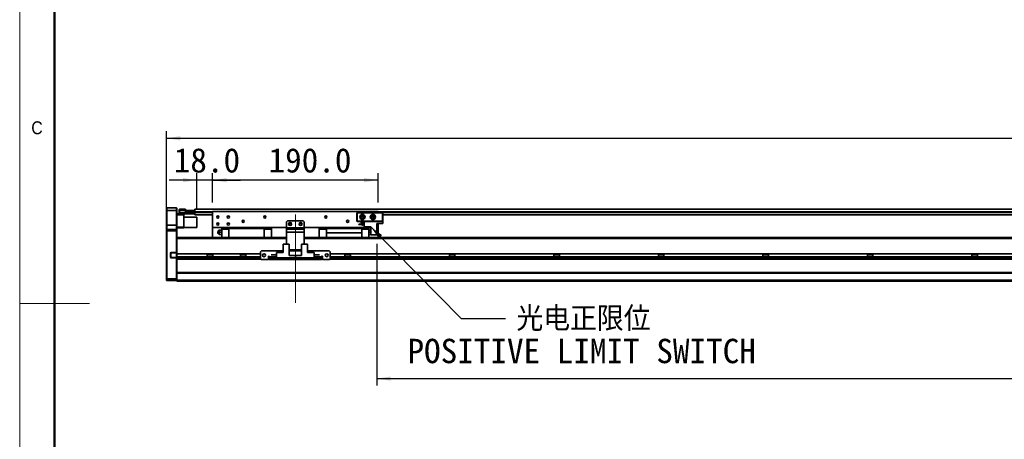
# Model space of a CAD drawing. Header units: millimetres. Extents: x 40 to 3320, y 40 to 2336.
# Tile 2 of 10: x 40 to 1171, y 1032 to 1514. Entities that reach past the tile are written whole.
import ezdxf

# ---------------------------------------------------------------- set-up
doc = ezdxf.new("R2010")
doc.units = ezdxf.units.MM
doc.header["$LTSCALE"] = 8
doc.linetypes.add('CENTERX2', pattern=[20.32, 12.7, -2.54, 2.54, -2.54])
doc.layers.add('黑色实线', color=7, linetype='Continuous')
doc.styles.add('SLDTEXTSTYLE1', font='Gothic.ttf', dxfattribs={"width": 0.913})
doc.styles.add('SLDTEXTSTYLE8', font='txt')
doc.styles.add('SLDTEXTSTYLE9', font='txt', dxfattribs={"bigfont": 'bigfont'})
doc.dimstyles.new('SLDDIMSTYLE0', dxfattribs={"dimtxt": 28, "dimasz": 16, "dimexe": 0, "dimexo": 0.0625, "dimgap": 7, "dimtad": 2, "dimdec": 1, "dimrnd": 1e-09, "dimzin": 4, "dimdsep": 46, "dimtxsty": 'SLDTEXTSTYLE8', "dimsah": 1, "dimcen": 0.09, "dimadec": 0, "dimazin": 1, "dimtfac": 1, "dimtdec": 1, "dimtmove": 0, "dimatfit": 0, "dimfxl": 0, "dimfrac": 2, "dimtolj": 1, "dimtzin": 12, "dimarcsym": 0})
doc.dimstyles.new('SLDDIMSTYLE3', dxfattribs={"dimtxt": 0.18, "dimasz": 16, "dimexe": 0, "dimexo": 0.0625, "dimgap": 0, "dimtad": 0, "dimtih": 1, "dimtoh": 1, "dimdec": 0, "dimrnd": 1e-09, "dimzin": 0, "dimdsep": 46, "dimtxsty": 'Standard', "dimsah": 1, "dimcen": 0.09, "dimadec": 0, "dimazin": 0, "dimtfac": 16, "dimtdec": 0, "dimtofl": 0, "dimtmove": 0, "dimatfit": 3, "dimfxl": 0, "dimfrac": 2, "dimtolj": 1, "dimtzin": 0, "dimarcsym": 0})
doc.dimstyles.new('SLDDIMSTYLE6', dxfattribs={"dimtxt": 28, "dimasz": 16, "dimexe": 0, "dimexo": 0.0625, "dimgap": 7, "dimtad": 2, "dimdec": 1, "dimrnd": 1e-09, "dimzin": 4, "dimdsep": 46, "dimtxsty": 'SLDTEXTSTYLE8', "dimsah": 1, "dimcen": 0.09, "dimadec": 0, "dimazin": 1, "dimtfac": 1, "dimtdec": 1, "dimtofl": 0, "dimtmove": 0, "dimatfit": 3, "dimfxl": 0, "dimfrac": 2, "dimtolj": 1, "dimtzin": 12, "dimarcsym": 0})

# ---------------------------------------------------------------- blocks, each defined once
blk = doc.blocks.new('_D_21')
at = {"layer": '黑色实线'}
for p, q in [((208.5, 1281.4), (208.5, 1385.7)), ((2544.5, 1281.4), (2544.5, 1385.7)), ((208.5, 1377.7), (2544.5, 1377.7))]:
    blk.add_line(p, q, dxfattribs=at)
for points in [[(208.5, 1377.7), (224.5, 1375.3), (224.5, 1380.1)], [(2544.5, 1377.7), (2528.5, 1380.1), (2528.5, 1375.3)]]:
    blk.add_solid(points, dxfattribs=at)
at = {"layer": '黑色实线', "insert": (1307.2, 1414.5), "char_height": 28, "attachment_point": 1, "style": 'SLDTEXTSTYLE8'}
blk.add_mtext('2336.0', dxfattribs=at)
blk = doc.blocks.new('_D_22')
at = {"layer": '黑色实线'}
for p, q in [((243.5, 1297.1), (243.5, 1337.6)), ((261.5, 1303.9), (261.5, 1337.6)), ((243.5, 1329.6), (211.5, 1329.6)), ((261.5, 1329.6), (243.5, 1329.6)), ((261.5, 1329.6), (293.5, 1329.6))]:
    blk.add_line(p, q, dxfattribs=at)
for points in [[(243.5, 1329.6), (227.5, 1332), (227.5, 1327.2)], [(261.5, 1329.6), (277.5, 1327.2), (277.5, 1332)]]:
    blk.add_solid(points, dxfattribs=at)
at = {"layer": '黑色实线', "insert": (216.9, 1366.4), "char_height": 28, "attachment_point": 1, "style": 'SLDTEXTSTYLE8'}
blk.add_mtext('18.0', dxfattribs=at)
blk = doc.blocks.new('_D_23')
at = {"layer": '黑色实线'}
for p, q in [((261.5, 1303.9), (261.5, 1337.6)), ((451.5, 1303.9), (451.5, 1337.6)), ((451.5, 1329.6), (261.5, 1329.6))]:
    blk.add_line(p, q, dxfattribs=at)
for points in [[(261.5, 1329.6), (277.5, 1327.2), (277.5, 1332)], [(451.5, 1329.6), (435.5, 1332), (435.5, 1327.2)]]:
    blk.add_solid(points, dxfattribs=at)
at = {"layer": '黑色实线', "insert": (325.7, 1366.4), "char_height": 28, "attachment_point": 1, "style": 'SLDTEXTSTYLE8'}
blk.add_mtext('190.0', dxfattribs=at)
blk = doc.blocks.new('_D_24')
at = {"layer": '黑色实线'}
for p, q in [((450, 1256.6), (450, 1093.7)), ((2270, 1253.1), (2270, 1093.7)), ((450, 1101.7), (2270, 1101.7))]:
    blk.add_line(p, q, dxfattribs=at)
for points in [[(450, 1101.7), (466, 1099.3), (466, 1104.1)], [(2270, 1101.7), (2254, 1104.1), (2254, 1099.3)]]:
    blk.add_solid(points, dxfattribs=at)
at = {"layer": '黑色实线', "char_height": 28, "attachment_point": 1, "style": 'SLDTEXTSTYLE8'}
for s, insert in [('Stroke T=', (1237.3, 1138.5)), ('1820.0', (1399.1, 1138.5))]:
    blk.add_mtext(s, dxfattribs=dict(at, insert=insert))
blk = doc.blocks.new('SW_NOTE_9')
at = {"layer": '黑色实线', "color": 0, "char_height": 28, "attachment_point": 2}
for s, insert, style in [('光电正限位', (89.6, 13.8), 'SLDTEXTSTYLE9'), ('POSITIVE LIMIT SWITCH', (87.5, -23.2), 'SLDTEXTSTYLE8')]:
    blk.add_mtext(s, dxfattribs=dict(at, insert=insert, style=style))

msp = doc.modelspace()

# ---------------------------------------------------------------- linework, layer by layer
at = {"color": 7, "linetype": 'Continuous', "lineweight": 18}
for p, q in [((40, 2336), (40, 40)), ((80, 2296), (80, 80)), ((40, 1188), (120, 1188))]:
    msp.add_line(p, q, dxfattribs=at)
at = {"color": 7, "linetype": 'Continuous', "lineweight": 50}
msp.add_line((80, 2296), (80, 80), dxfattribs=at)
at = {"color": 7, "linetype": 'Continuous', "lineweight": 35}
for p, q in [((208.83, 1297.74), (208.53, 1297.44)), ((208.53, 1294.74), (208.53, 1297.44)), ((208.83, 1294.74), (208.53, 1294.74)), ((208.53, 1277.74), (208.53, 1294.74)), ((208.83, 1297.74), (208.83, 1294.74)), ((208.83, 1297.74), (220.23, 1297.74)), ((208.83, 1294.74), (208.83, 1277.74)), ((220.23, 1294.74), (208.83, 1294.74)), ((220.23, 1294.74), (220.23, 1297.74)), ((220.23, 1297.74), (220.53, 1297.44)), ((220.23, 1277.74), (220.23, 1294.74)), ((220.23, 1294.74), (220.53, 1294.74)), ((220.53, 1297.44), (220.53, 1294.74)), ((220.53, 1294.74), (220.53, 1277.74)), ((220.53, 1290.74), (223.33, 1290.74)), ((228.53, 1289.74), (220.53, 1289.74)), ((223.03, 1295.94), (223.33, 1296.24)), ((223.03, 1294.74), (223.03, 1295.94)), ((223.03, 1294.74), (223.33, 1294.74)), ((223.03, 1292.24), (223.03, 1294.74)), ((223.03, 1291.04), (223.03, 1292.24)), ((223.33, 1292.24), (223.03, 1292.24)), ((223.33, 1290.74), (223.03, 1291.04)), ((223.33, 1296.24), (223.33, 1294.74)), ((223.33, 1296.24), (230.53, 1296.24)), ((230.53, 1294.74), (223.33, 1294.74)), ((223.33, 1294.74), (223.33, 1292.24)), ((223.33, 1292.24), (240.73, 1292.24)), ((223.33, 1292.24), (223.33, 1290.74)), ((240.73, 1290.74), (223.33, 1290.74)), ((228.53, 1290.74), (228.53, 1289.74)), ((228.53, 1289.74), (228.53, 1275.74)), ((230.53, 1296.24), (230.53, 1294.74)), ((230.53, 1292.44), (230.53, 1294.74)), ((230.53, 1292.74), (240.73, 1292.74)), ((240.73, 1292.44), (230.53, 1292.44)), ((231.03, 1292.94), (231.53, 1292.94)), ((231.03, 1292.74), (231.03, 1292.94)), ((231.53, 1292.94), (231.53, 1294.94)), ((231.53, 1294.94), (232.03, 1294.94)), ((232.03, 1292.94), (231.53, 1292.94)), ((232.03, 1294.94), (232.03, 1292.94)), ((232.03, 1294.94), (241.03, 1294.94)), ((232.03, 1292.94), (241.03, 1292.94)), ((240.73, 1292.74), (241.03, 1292.44)), ((240.73, 1292.74), (240.73, 1292.44)), ((240.73, 1292.74), (241.03, 1292.74)), ((240.73, 1292.24), (240.73, 1292.44)), ((240.73, 1292.44), (241.03, 1292.44)), ((240.73, 1292.24), (241.03, 1292.24)), ((240.73, 1290.74), (240.73, 1292.24)), ((240.73, 1290.74), (241.03, 1291.04)), ((2512.03, 1296.09), (241.03, 1296.09)), ((241.03, 1296.09), (241.03, 1294.94)), ((241.03, 1292.94), (241.03, 1294.94)), ((241.03, 1294.94), (241.53, 1294.94)), ((241.03, 1293.09), (241.03, 1292.59)), ((241.03, 1292.59), (241.03, 1289.59)), ((261.53, 1289.59), (241.03, 1289.59)), ((241.53, 1294.94), (241.53, 1294.74)), ((451.53, 1293.74), (261.53, 1293.74)), ((261.53, 1293.74), (261.53, 1275.24)), ((427.03, 1291.94), (427.33, 1292.24)), ((427.03, 1282.54), (427.03, 1291.94)), ((427.33, 1291.81), (427.03, 1291.94)), ((427.33, 1292.24), (456.73, 1292.24)), ((427.33, 1292.24), (427.45, 1291.94)), ((427.45, 1291.94), (427.33, 1291.81)), ((427.33, 1291.81), (427.33, 1282.66)), ((456.61, 1291.94), (427.45, 1291.94)), ((451.53, 1293.74), (451.53, 1292.24)), ((456.73, 1292.24), (456.61, 1291.94)), ((456.73, 1291.81), (456.61, 1291.94)), ((456.73, 1292.24), (457.03, 1291.94)), ((457.03, 1291.94), (456.73, 1291.81)), ((456.73, 1282.66), (456.73, 1291.81)), ((457.03, 1291.94), (457.03, 1282.54)), ((2298.03, 1289.59), (457.03, 1289.59)), ((208.83, 1277.74), (208.53, 1277.74)), ((208.53, 1272.44), (208.53, 1277.74)), ((208.83, 1277.74), (208.83, 1272.74)), ((220.23, 1277.74), (208.83, 1277.74)), ((220.23, 1272.74), (220.23, 1277.74)), ((220.53, 1277.74), (220.23, 1277.74)), ((220.53, 1277.74), (220.53, 1272.44)), ((243.23, 1287.24), (228.53, 1287.24)), ((243.53, 1286.94), (243.23, 1287.24)), ((243.23, 1275.24), (243.23, 1287.24)), ((243.53, 1286.94), (243.53, 1275.54)), ((347.53, 1282.74), (346.53, 1281.74)), ((346.53, 1281.74), (346.53, 1274.74)), ((365.53, 1282.74), (347.53, 1282.74)), ((366.53, 1281.74), (365.53, 1282.74)), ((366.53, 1281.74), (366.53, 1274.74)), ((427.33, 1282.66), (427.03, 1282.54)), ((427.33, 1282.24), (427.03, 1282.54)), ((427.33, 1282.66), (427.45, 1282.54)), ((427.45, 1282.54), (427.33, 1282.24)), ((435.53, 1282.24), (427.33, 1282.24)), ((427.45, 1282.54), (456.61, 1282.54)), ((429.33, 1278.99), (435.53, 1278.99)), ((429.33, 1278.69), (429.33, 1278.99)), ((429.33, 1278.69), (435.53, 1278.69)), ((431.73, 1280.94), (431.73, 1281.64)), ((431.73, 1281.64), (435.53, 1281.64)), ((431.73, 1280.94), (435.53, 1280.94)), ((434.75, 1278.99), (434.78, 1279.24)), ((435.53, 1276.04), (435.53, 1282.24)), ((435.53, 1282.24), (457.03, 1282.24)), ((450.03, 1266.74), (450.03, 1279.64)), ((457.03, 1279.64), (450.03, 1279.64)), ((451.53, 1279.64), (451.53, 1275.24)), ((456.61, 1282.54), (456.73, 1282.66)), ((456.61, 1282.54), (456.73, 1282.24)), ((457.03, 1282.54), (456.73, 1282.66)), ((457.03, 1282.54), (456.73, 1282.24)), ((457.03, 1279.64), (457.03, 1282.24)), ((208.83, 1272.74), (208.53, 1272.44)), ((208.53, 1271.24), (208.53, 1272.44)), ((208.53, 1216.36), (208.53, 1271.24)), ((208.83, 1271.24), (208.53, 1271.24)), ((208.83, 1272.74), (208.83, 1271.24)), ((208.83, 1272.74), (220.23, 1272.74)), ((220.23, 1271.24), (208.83, 1271.24)), ((208.83, 1271.24), (208.83, 1216.24)), ((220.23, 1271.24), (220.23, 1272.74)), ((220.53, 1272.44), (220.23, 1272.74)), ((220.53, 1271.24), (220.23, 1271.24)), ((220.23, 1246.59), (220.23, 1271.24)), ((220.53, 1275.74), (228.53, 1275.74)), ((228.53, 1274.74), (220.53, 1274.74)), ((220.53, 1272.44), (220.53, 1271.24)), ((220.53, 1271.24), (220.53, 1263.39)), ((228.53, 1275.74), (228.53, 1274.74)), ((228.53, 1275.24), (243.23, 1275.24)), ((243.23, 1275.24), (243.53, 1275.54)), ((346.53, 1275.24), (261.53, 1275.24)), ((261.53, 1275.24), (261.53, 1263.74)), ((267.54, 1269.5), (267.54, 1269.97)), ((272.03, 1272.24), (269.71, 1272.24)), ((269.71, 1269.74), (272.03, 1269.74)), ((272.03, 1267.24), (269.71, 1267.24)), ((280.28, 1274.14), (272.03, 1274.14)), ((272.03, 1274.14), (272.03, 1273.19)), ((272.03, 1273.19), (280.28, 1273.19)), ((272.03, 1263.68), (272.03, 1273.19)), ((280.28, 1274.24), (280.28, 1275.24)), ((280.28, 1274.24), (320.78, 1274.24)), ((280.28, 1263.68), (280.28, 1274.24)), ((320.78, 1274.24), (320.78, 1275.24)), ((320.78, 1274.24), (320.78, 1263.68)), ((329.03, 1274.14), (320.78, 1274.14)), ((320.78, 1273.19), (329.03, 1273.19)), ((329.03, 1273.19), (329.03, 1274.14)), ((329.03, 1273.19), (329.03, 1263.68)), ((346.53, 1274.74), (366.53, 1274.74)), ((346.53, 1273.24), (346.53, 1274.74)), ((346.53, 1273.24), (366.53, 1273.24)), ((346.53, 1269.74), (346.53, 1273.24)), ((366.53, 1269.74), (346.53, 1269.74)), ((346.53, 1269.74), (346.53, 1255.93)), ((443.08, 1275.24), (366.53, 1275.24)), ((366.53, 1274.74), (366.53, 1273.24)), ((366.53, 1273.24), (366.53, 1269.74)), ((366.53, 1269.74), (366.53, 1255.93)), ((384.03, 1274.14), (384.03, 1273.19)), ((392.28, 1274.14), (384.03, 1274.14)), ((392.28, 1273.19), (384.03, 1273.19)), ((384.03, 1273.19), (384.03, 1263.68)), ((392.28, 1275.24), (392.28, 1274.24)), ((432.78, 1274.24), (392.28, 1274.24)), ((392.28, 1274.24), (392.28, 1269.24)), ((392.28, 1269.24), (432.78, 1269.24)), ((392.28, 1269.24), (392.28, 1268.94)), ((432.78, 1268.94), (392.28, 1268.94)), ((392.28, 1268.94), (392.28, 1263.68)), ((432.78, 1274.24), (432.78, 1275.24)), ((432.78, 1274.24), (432.78, 1269.24)), ((441.03, 1274.14), (432.78, 1274.14)), ((441.03, 1273.19), (432.78, 1273.19)), ((432.78, 1268.94), (432.78, 1269.24)), ((432.78, 1268.94), (432.78, 1263.68)), ((435.53, 1276.04), (443.08, 1276.04)), ((441.03, 1273.19), (441.03, 1274.14)), ((441.03, 1263.68), (441.03, 1273.19)), ((441.03, 1272.24), (443.08, 1272.24)), ((441.03, 1269.74), (443.08, 1269.74)), ((443.08, 1267.24), (441.03, 1267.24)), ((443.08, 1266.74), (443.08, 1276.04)), ((450.03, 1266.74), (443.08, 1266.74)), ((451.53, 1275.24), (450.03, 1275.24)), ((451.53, 1275.24), (451.53, 1263.74)), ((346.53, 1263.68), (220.53, 1263.68)), ((220.53, 1263.39), (220.53, 1262.68)), ((220.53, 1245.13), (220.53, 1262.68)), ((226.53, 1263.74), (272.03, 1263.74)), ((226.53, 1263.74), (226.53, 1263.68)), ((329.03, 1263.74), (346.53, 1263.74)), ((342.58, 1255.93), (342.58, 1246.63)), ((342.58, 1255.93), (349.53, 1255.93)), ((349.53, 1255.93), (349.53, 1243.03)), ((363.53, 1255.93), (363.53, 1243.03)), ((363.53, 1255.93), (370.48, 1255.93)), ((366.53, 1263.74), (384.03, 1263.74)), ((2270.03, 1263.68), (366.53, 1263.68)), ((370.48, 1255.93), (370.48, 1246.63)), ((441.03, 1263.74), (2270.03, 1263.74)), ((213.23, 1245.79), (213.53, 1245.79)), ((213.23, 1245.79), (213.23, 1241.09)), ((213.53, 1241.09), (213.53, 1245.79)), ((214.03, 1246.59), (214.03, 1246.29)), ((220.23, 1246.59), (214.03, 1246.59)), ((214.03, 1246.29), (220.11, 1246.29)), ((220.23, 1246.59), (220.11, 1246.29)), ((220.11, 1246.29), (220.23, 1246.29)), ((220.53, 1246.59), (220.23, 1246.59)), ((220.23, 1246.29), (220.53, 1246.59)), ((220.23, 1246.29), (220.23, 1240.59)), ((316.53, 1245.13), (220.53, 1245.13)), ((220.53, 1241.73), (220.53, 1245.13)), ((255.36, 1245.13), (255.36, 1241.73)), ((261.7, 1243.73), (255.36, 1243.73)), ((261.7, 1241.73), (261.7, 1245.13)), ((293.36, 1245.13), (293.36, 1241.73)), ((299.7, 1243.73), (293.36, 1243.73)), ((299.7, 1241.73), (299.7, 1245.13)), ((317.53, 1248.43), (316.53, 1247.43)), ((316.53, 1247.43), (316.53, 1239.43)), ((342.58, 1248.43), (317.53, 1248.43)), ((328.83, 1243.68), (328.83, 1243.98)), ((328.83, 1243.98), (335.03, 1243.98)), ((328.83, 1243.68), (335.03, 1243.68)), ((335.03, 1240.43), (335.03, 1246.63)), ((335.03, 1246.63), (342.58, 1246.63)), ((363.53, 1249.74), (349.53, 1249.74)), ((363.53, 1248.43), (349.53, 1248.43)), ((395.53, 1248.43), (370.48, 1248.43)), ((378.03, 1246.63), (370.48, 1246.63)), ((378.03, 1246.63), (378.03, 1240.43)), ((384.23, 1243.98), (378.03, 1243.98)), ((384.23, 1243.68), (378.03, 1243.68)), ((384.23, 1243.98), (384.23, 1243.68)), ((396.53, 1247.43), (395.53, 1248.43)), ((396.53, 1239.43), (396.53, 1247.43)), ((2356.53, 1245.13), (396.53, 1245.13)), ((413.36, 1245.13), (413.36, 1241.73)), ((419.7, 1243.73), (413.36, 1243.73)), ((419.7, 1241.73), (419.7, 1245.13)), ((533.36, 1245.13), (533.36, 1241.73)), ((539.7, 1243.73), (533.36, 1243.73)), ((539.7, 1241.73), (539.7, 1245.13)), ((653.36, 1245.13), (653.36, 1241.73)), ((659.7, 1243.73), (653.36, 1243.73)), ((659.7, 1241.73), (659.7, 1245.13)), ((773.36, 1245.13), (773.36, 1241.73)), ((779.7, 1243.73), (773.36, 1243.73)), ((779.7, 1241.73), (779.7, 1245.13)), ((893.36, 1245.13), (893.36, 1241.73)), ((899.7, 1243.73), (893.36, 1243.73)), ((899.7, 1241.73), (899.7, 1245.13)), ((1013.36, 1245.13), (1013.36, 1241.73)), ((1019.7, 1243.73), (1013.36, 1243.73)), ((1019.7, 1241.73), (1019.7, 1245.13)), ((1133.36, 1245.13), (1133.36, 1241.73)), ((1139.7, 1243.73), (1133.36, 1243.73)), ((1139.7, 1241.73), (1139.7, 1245.13)), ((213.23, 1241.09), (213.53, 1241.09)), ((214.03, 1240.29), (214.03, 1240.59)), ((220.11, 1240.59), (214.03, 1240.59)), ((214.03, 1240.29), (220.23, 1240.29)), ((220.11, 1240.59), (220.23, 1240.29)), ((220.23, 1240.59), (220.11, 1240.59)), ((220.23, 1240.59), (220.53, 1240.29)), ((220.23, 1216.24), (220.23, 1240.29)), ((220.23, 1240.29), (220.53, 1240.29)), ((316.53, 1241.73), (220.53, 1241.73)), ((220.53, 1239.68), (220.53, 1241.73)), ((220.53, 1239.68), (220.53, 1238.96)), ((220.53, 1238.96), (220.53, 1223.39)), ((317.29, 1238.68), (220.53, 1238.68)), ((316.53, 1239.43), (317.53, 1238.43)), ((317.53, 1238.43), (325.53, 1238.43)), ((326.53, 1242.43), (325.53, 1242.43)), ((325.53, 1242.43), (325.53, 1238.43)), ((326.53, 1241.73), (325.53, 1241.73)), ((326.53, 1238.68), (325.53, 1238.68)), ((326.53, 1241.43), (326.53, 1242.43)), ((326.53, 1241.43), (326.53, 1240.43)), ((326.53, 1238.43), (326.53, 1240.43)), ((326.53, 1240.43), (327.53, 1240.43)), ((327.53, 1238.43), (326.53, 1238.43)), ((327.53, 1240.43), (327.53, 1238.43)), ((385.53, 1240.43), (327.53, 1240.43)), ((385.53, 1238.43), (327.53, 1238.43)), ((331.23, 1241.03), (331.23, 1241.73)), ((331.23, 1241.73), (335.03, 1241.73)), ((331.23, 1241.03), (335.03, 1241.03)), ((335.03, 1240.43), (356.53, 1240.43)), ((356.53, 1243.03), (349.53, 1243.03)), ((356.53, 1240.43), (356.53, 1243.03)), ((356.53, 1243.03), (363.53, 1243.03)), ((378.03, 1240.43), (356.53, 1240.43)), ((381.83, 1241.73), (378.03, 1241.73)), ((381.83, 1241.03), (378.03, 1241.03)), ((381.83, 1241.73), (381.83, 1241.03)), ((385.53, 1238.43), (385.53, 1240.43)), ((385.53, 1240.43), (386.53, 1240.43)), ((386.53, 1238.43), (385.53, 1238.43)), ((387.53, 1242.43), (386.53, 1242.43)), ((386.53, 1242.43), (386.53, 1241.43)), ((387.53, 1241.73), (386.53, 1241.73)), ((386.53, 1240.43), (386.53, 1241.43)), ((386.53, 1240.43), (386.53, 1238.43)), ((387.53, 1238.68), (386.53, 1238.68)), ((387.53, 1238.43), (387.53, 1242.43)), ((387.53, 1238.43), (395.53, 1238.43)), ((395.53, 1238.43), (396.53, 1239.43)), ((2357.29, 1238.68), (395.77, 1238.68)), ((2356.53, 1241.73), (396.53, 1241.73)), ((2532.53, 1223.68), (220.53, 1223.68)), ((220.53, 1223.39), (220.53, 1222.68)), ((2532.53, 1222.68), (220.53, 1222.68)), ((220.53, 1214.74), (220.53, 1222.68)), ((208.53, 1214.54), (208.53, 1216.36)), ((208.53, 1216.36), (208.83, 1216.24)), ((208.53, 1214.54), (208.83, 1214.24)), ((208.83, 1216.24), (208.83, 1214.24)), ((208.83, 1216.24), (220.23, 1216.24)), ((220.23, 1214.24), (208.83, 1214.24)), ((220.53, 1216.36), (220.23, 1216.24)), ((220.23, 1214.24), (220.23, 1216.24)), ((220.53, 1214.54), (220.23, 1214.24)), ((2532.53, 1214.74), (220.53, 1214.74)), ((220.53, 1213.74), (220.53, 1214.74)), ((2532.53, 1213.74), (220.53, 1213.74))]:
    msp.add_line(p, q, dxfattribs=at)
at = {"color": 8, "linetype": 'Continuous', "lineweight": 35}
for p, q in [((261.53, 1293.09), (241.03, 1293.09)), ((261.53, 1292.59), (241.03, 1292.59)), ((2301.53, 1293.09), (451.53, 1293.09)), ((2301.53, 1292.59), (451.53, 1292.59)), ((346.53, 1262.68), (220.53, 1262.68)), ((2270.59, 1262.68), (366.53, 1262.68)), ((316.53, 1239.68), (220.53, 1239.68)), ((326.53, 1239.68), (325.53, 1239.68)), ((331.23, 1241.43), (326.53, 1241.43)), ((386.53, 1241.43), (381.83, 1241.43)), ((387.53, 1239.68), (386.53, 1239.68)), ((2356.53, 1239.68), (396.53, 1239.68))]:
    msp.add_line(p, q, dxfattribs=at)
at = {"color": 7, "linetype": 'Continuous', "lineweight": 35}
for centre, radius in [((433.53, 1287.24), 3), ((433.53, 1287.24), 1.7), ((445.53, 1287.24), 3), ((445.53, 1287.24), 1.7), ((267.53, 1287.24), 1.25), ((267.53, 1279.24), 1.25), ((279.53, 1287.24), 1.25), ((279.53, 1279.24), 1.25), ((296.53, 1282.24), 1.25), ((321.53, 1287.24), 1.25), ((350.53, 1279.24), 1.7), ((350.53, 1279.24), 1.25), ((362.53, 1279.24), 1.7), ((362.53, 1279.24), 1.25), ((391.53, 1287.24), 1.25), ((416.53, 1282.24), 1.25), ((433.53, 1287.24), 1.25), ((445.53, 1287.24), 1.25), ((320.53, 1243.43), 1.7), ((392.53, 1243.43), 1.7)]:
    msp.add_circle(centre, radius, dxfattribs=at)
for centre, radius, start, end in [((433.53, 1279.24), 1.25, 0, 191.53696), ((433.53, 1279.24), 1.25, 206.10388, 333.89612), ((267.63, 1269.74), 0.25, 111.36458, 248.69453), ((270.53, 1269.74), 3, 123.36668, 175.56913), ((270.53, 1269.74), 3, 184.51433, 236.60291), ((214.03, 1245.79), 0.8, 90, 180), ((214.03, 1245.79), 0.5, 90, 180), ((214.03, 1241.09), 0.8, 180, 270), ((214.03, 1241.09), 0.5, 180, 270)]:
    msp.add_arc(centre, radius, start, end, dxfattribs=at)
for points, knots in [([(269.71, 1269.74), (269.56, 1269.83), (269.25, 1270.02), (268.96, 1270.44), (268.84, 1270.92), (268.91, 1271.41), (269.17, 1271.85), (269.47, 1272.11), (269.67, 1272.21), (269.71, 1272.24)], [0, 0, 0, 0, 0.1597115, 0.3194239, 0.4791341, 0.6388435, 0.7985542, 0.9582656, 1, 1, 1, 1]), ([(269.71, 1272.24), (269.56, 1272.24), (269.25, 1272.24), (268.97, 1272.24), (268.85, 1272.24), (268.88, 1272.24), (268.88, 1272.24)], [0, 0, 0, 0, 0.3186342, 0.63727, 0.9559023, 1, 1, 1, 1]), ([(269.71, 1267.24), (269.56, 1267.33), (269.25, 1267.52), (268.96, 1267.94), (268.84, 1268.42), (268.91, 1268.91), (269.17, 1269.35), (269.47, 1269.61), (269.67, 1269.71), (269.71, 1269.74)], [0, 0, 0, 0, 0.1597116, 0.3194233, 0.4791336, 0.638844, 0.7985544, 0.9582655, 1, 1, 1, 1]), ([(268.88, 1267.24), (268.89, 1267.24), (268.91, 1267.24), (269.17, 1267.24), (269.47, 1267.24), (269.67, 1267.24), (269.71, 1267.24)], [0, 0, 0, 0, 0.2763086, 0.5963389, 0.9163728, 1, 1, 1, 1])]:
    msp.add_open_spline(points, degree=3, knots=knots, dxfattribs=at)
at = {"layer": '黑色实线', "linetype": 'CENTERX2', "lineweight": 18}
msp.add_line((356.53, 1188.63), (356.53, 1298.23), dxfattribs=at)

# ---------------------------------------------------------------- block references
at = {"layer": '黑色实线', "color": 7}
msp.add_blockref('SW_NOTE_9', (597.74, 1170.62), dxfattribs=at)

# ---------------------------------------------------------------- texts
at = {"color": 7, "linetype": 'Continuous', "lineweight": 0, "insert": (53.33, 1397.17), "char_height": 14.82, "attachment_point": 1, "style": 'SLDTEXTSTYLE1'}
msp.add_mtext('C', dxfattribs=at)

# ---------------------------------------------------------------- dimensions: what is measured, and where the dimension line sits
at = {"layer": '黑色实线'}
for base, p1, p2, dimstyle, picture, middle in [((2544.53, 1377.74), (208.53, 1271.24), (2544.53, 1271.24), 'SLDDIMSTYLE6', '_D_21', (1361.87, 1377.74)), ((243.53, 1329.64), (261.53, 1293.74), (243.53, 1286.94), 'SLDDIMSTYLE0', '_D_22', (251.36, 1329.64)), ((261.53, 1329.64), (451.53, 1293.74), (261.53, 1293.74), 'SLDDIMSTYLE6', '_D_23', (370.34, 1329.64))]:
    dim = msp.add_linear_dim(base=base, p1=p1, p2=p2, dimstyle=dimstyle, dxfattribs=at)
    dim.commit()
    dim.dimension.update_dxf_attribs({"geometry": picture, "text_midpoint": middle, "dimtype": 160})
dim = msp.add_linear_dim(base=(2270.03, 1101.74), p1=(450.03, 1266.74), p2=(2270.03, 1263.24), text='Stroke T=<>', dimstyle='SLDDIMSTYLE6', dxfattribs=at)
dim.commit()
dim.dimension.update_dxf_attribs({"geometry": '_D_24', "text_midpoint": (1372.91, 1101.74), "dimtype": 160})

# ---------------------------------------------------------------- leaders
at = {"layer": '黑色实线', "color": 7}
msp.add_leader([(443.08, 1276.04), (546.94, 1170.62), (597.74, 1170.62)], dimstyle='SLDDIMSTYLE3', dxfattribs=at)

doc.saveas('drawing.dxf')
